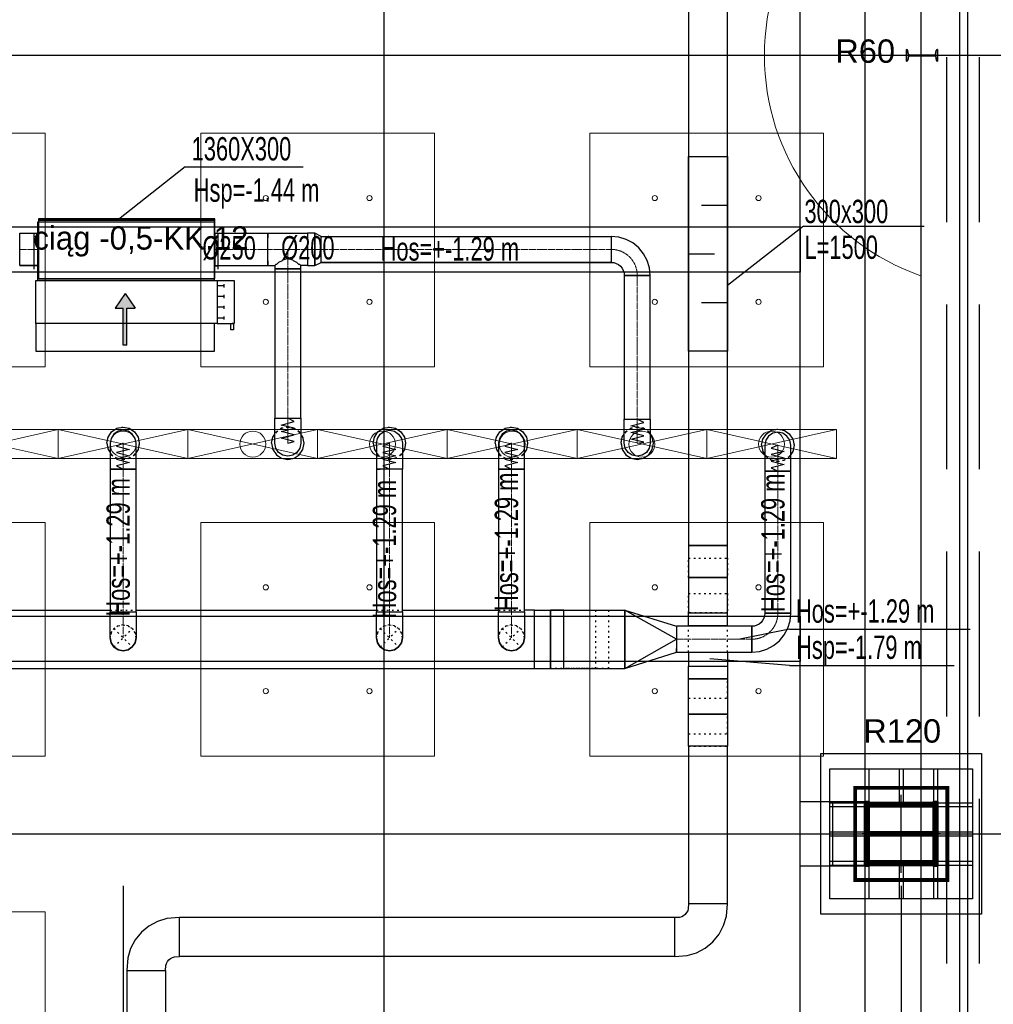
# Model space of a CAD drawing. Header units: centimetres. Extents: x -228435 to 46820, y -89367 to 152985.
# Tile 168 of 252: x 6663 to 14170, y 15686 to 23275. Entities that reach past the tile are written whole.
import ezdxf

# ---------------------------------------------------------------- set-up
doc = ezdxf.new("R2010")
doc.units = ezdxf.units.CM
doc.header["$LTSCALE"] = 50
doc.header["$PDMODE"] = 35
doc.header["$PDSIZE"] = 0.1
for name, pattern in [('CADVENT_CENTERLINE', [9.9, 7.4, -1, 0.5, -1]), ('CADVENT_HIDDEN', [0.8, 0.25, -0.55]), ('Kondygnacja  -0_5$0$HIDDEN', [9.525, 6.35, -3.175]), ('Kondygnacja  -0_5$0$HIDDEN2', [4.7625, 3.175, -1.5875]), ('Osie rzutów$0$DASHDOT2', [12.7, 6.35, -3.175, 0, -3.175])]:
    doc.linetypes.add(name, pattern=pattern)
doc.layers.get('0').update_dxf_attribs({"color": 8})
doc.layers.get('DEFPOINTS').update_dxf_attribs({"color": 8})
for name, color, linetype in [('01-103-Went PP_poziom-0_5$0$L_Nawiew', 3, 'Continuous'), ('bgde-nawiewDETAILS', 1, 'Continuous'), ('bgde-nawiewEXP', 1, 'Continuous'), ('bgde-nawiewHIDDEN', 1, 'Continuous'), ('bgde-tekst', 7, 'Continuous'), ('bgde-wywiewEXP', 5, 'Continuous'), ('bgde-wywiewHIDDEN', 5, 'Continuous'), ('bgde-wywiewSOL', 5, 'Continuous'), ('bgde_tlumik', 6, 'Continuous'), ('bgde_wymiary tłumik VAV', 7, 'Continuous'), ('Kondygnacja  -0_5$0$ARCH_INFO_ODPORNOŚĆ OGNIOWA', 8, 'Continuous'), ('Kondygnacja  -0_5$0$ARCH_KONSTR_POWYŻEJ RZUTU', 8, 'Kondygnacja  -0_5$0$HIDDEN'), ('Kondygnacja  -0_5$0$ARCH_KONSTR_POWYŻEJ RZUTU_IST', 8, 'Kondygnacja  -0_5$0$HIDDEN2'), ('Kondygnacja  -0_5$0$ARCH_KONSTRUKCJA_NIEWIDOCZNA', 8, 'Continuous'), ('Kondygnacja  -0_5$0$ARCH_NIEWIDOK_IST', 8, 'Kondygnacja  -0_5$0$HIDDEN'), ('Kondygnacja  -0_5$0$ARCH_OKŁADZINA', 8, 'Continuous'), ('Kondygnacja  -0_5$0$ARCH_STAL_IST', 8, 'Continuous'), ('Kondygnacja  -0_5$0$ARCH_SŁUPY', 8, 'Continuous'), ('Kondygnacja  -0_5$0$ARCH_WIDOK_IST', 8, 'Continuous'), ('Kondygnacja  -0_5$0$ARCH_ŚLUSARKA_OKNA_IST', 8, 'Continuous'), ('Osie rzutów$0$ARCH_INFO_OSIE_IST', 8, 'Osie rzutów$0$DASHDOT2'), ('Osie rzutów$0$ARCH_INFO_OSIE_OPISY_IST', 8, 'Continuous')]:
    doc.layers.add(name, color=color, linetype=linetype)
for name, color, linetype, lineweight in [('bgde-nawiewCEN', 7, 'Continuous', 13), ('bgde_AJ_specyfikacja', 2, 'Continuous', 30), ('bgde_nawiewnik', 11, 'Continuous', 5), ('Kondygnacja  -0_5$0$ARCH_INFO_WYMIARY', 8, 'Continuous', 9), ('Kondygnacja  -0_5$0$ARCH_WIDOK', 8, 'Continuous', 13), ('SU Lampy kwadratowe  -05$0$ARCH_SUFITY_PODWIESZANE', 8, 'Continuous', 9)]:
    doc.layers.add(name, color=color, linetype=linetype, lineweight=lineweight)
doc.styles.add('Kondygnacja  -0_5$0$Arial', font='ARIAL.TTF')
doc.styles.add('Kondygnacja  -0_5$0$Romans', font='Romans.shx', dxfattribs={"width": 0.7})
doc.dimstyles.new('Kondygnacja  -0_5$0$Wymiary 1-100', dxfattribs={"dimtxt": 12, "dimasz": 10, "dimexe": 5, "dimexo": 0, "dimgap": 4, "dimtad": 1, "dimrnd": 0.5, "dimzin": 12, "dimdsep": 46, "dimtxsty": 'Kondygnacja  -0_5$0$Romans', "dimblk": 'Kondygnacja  -0_5$0$_Oblique', "dimcen": 10, "dimdle": 10, "dimclrt": 55, "dimazin": 0, "dimtfac": 1, "dimtmove": 1, "dimatfit": 3, "dimfxl": 0, "dimtolj": 1, "dimtzin": 0, "dimarcsym": 0})
pattern_1 = [(45, (-1133.3117, -3177.9858), (-0.6735192, 0.6735192), [])]

# ---------------------------------------------------------------- blocks, each defined once
blk = doc.blocks.new('Osie rzutów')
at = {"layer": 'Osie rzutów$0$ARCH_INFO_OSIE_IST', "ltscale": 10}
for p, q in [((12860, 12510), (12860, 4623.26)), ((13460, 12510), (13460, 4623.26)), ((4436.04, 6800), (15156.54, 6800)), ((13460, 6170), (13460, 6230)), ((4436.04, 6200), (15156.54, 6200)), ((13490, 6200), (13430, 6200))]:
    blk.add_line(p, q, dxfattribs=at)
blk = doc.blocks.new('SU Lampy kwadratowe  -05$0$moduł sufitu')
at = {"layer": 'SU Lampy kwadratowe  -05$0$ARCH_SUFITY_PODWIESZANE'}
for points in [[(60, -60), (240, -60), (240, -240), (60, -240)], [(360, -60), (540, -60), (540, -240), (360, -240)], [(60, -360), (240, -360), (240, -540), (60, -540)], [(360, -360), (540, -360), (540, -540), (360, -540)]]:
    blk.add_lwpolyline(points, close=True, dxfattribs=at)
for centre in [(110, -110), (190, -110), (410, -110), (490, -110), (110, -190), (190, -190), (410, -190), (490, -190), (110, -410), (190, -410), (410, -410), (490, -410), (110, -490), (190, -490), (410, -490), (490, -490)]:
    blk.add_circle(centre, 2, dxfattribs=at)
blk = doc.blocks.new('SU Lampy kwadratowe  -05')
at = {"layer": 'SU Lampy kwadratowe  -05$0$ARCH_SUFITY_PODWIESZANE'}
for points in [[(12920, 6740), (13100, 6740), (13100, 6560), (12920, 6560)], [(13220, 6740), (13400, 6740), (13400, 6560), (13220, 6560)], [(12920, 6440), (13100, 6440), (13100, 6260), (12920, 6260)], [(13220, 6440), (13400, 6440), (13400, 6260), (13220, 6260)], [(12620, 6140), (12800, 6140), (12800, 5960), (12620, 5960)]]:
    blk.add_lwpolyline(points, close=True, dxfattribs=at)
for centre in [(12970, 6690), (13050, 6690), (13270, 6690), (13350, 6690), (12970, 6610), (13050, 6610), (13270, 6610), (13350, 6610), (12970, 6390), (13050, 6390), (13270, 6390), (13350, 6390), (12970, 6310), (13050, 6310), (13270, 6310), (13350, 6310)]:
    blk.add_circle(centre, 2, dxfattribs=at)
blk.add_blockref('SU Lampy kwadratowe  -05$0$moduł sufitu', (12260, 6800), dxfattribs=at)
blk = doc.blocks.new('Kondygnacja  -0_5$0$słup_kwadrat')
at = {"layer": 'Kondygnacja  -0_5$0$ARCH_SŁUPY', "lineweight": 40}
h = blk.add_hatch(dxfattribs=at)
h.set_pattern_fill('ANSI31', color=256, scale=0.3, style=0)
h.set_pattern_definition(pattern_1)
h.paths.add_polyline_path([(36, 34), (39, 34), (39, 84), (36, 84)])
h = blk.add_hatch(dxfattribs=at)
h.set_pattern_fill('ANSI31', color=256, scale=0.3, style=0)
h.set_pattern_definition(pattern_1)
h.paths.add_polyline_path([(89, 34), (92, 34), (92, 84), (89, 84)])
h = blk.add_hatch(dxfattribs=at)
h.set_pattern_fill('ANSI31', color=256, scale=0.3, style=0)
h.set_pattern_definition(pattern_1)
h.paths.add_polyline_path([(89, 80), (89, 83), (39, 83), (39, 80)])
h = blk.add_hatch(dxfattribs=at)
h.set_pattern_fill('ANSI31', color=256, scale=0.3, style=0)
h.set_pattern_definition(pattern_1)
h.paths.add_polyline_path([(89, 57.5), (89, 60.5), (39, 60.5), (39, 57.5)])
h = blk.add_hatch(dxfattribs=at)
h.set_pattern_fill('ANSI31', color=256, scale=0.3, style=0)
h.set_pattern_definition(pattern_1)
h.paths.add_polyline_path([(89, 35), (89, 38), (39, 38), (39, 35)])
at = {"layer": 'Kondygnacja  -0_5$0$ARCH_KONSTRUKCJA_NIEWIDOCZNA'}
blk.add_lwpolyline([(119, 109), (119, 9), (9, 9), (9, 109)], close=True, dxfattribs=at)
for points in [[(36, 109), (36, 84)], [(39, 109), (39, 84)], [(62.5, 109), (62.5, 83)], [(65.5, 109), (65.5, 83)], [(89, 109), (89, 84)], [(92, 109), (92, 84)], [(9, 83), (36, 83)], [(9, 80), (36, 80)], [(92, 83), (119, 83)], [(92, 80), (119, 80)], [(9, 60.5), (36, 60.5)], [(9, 57.5), (36, 57.5)], [(92, 60.5), (119, 60.5)], [(92, 57.5), (119, 57.5)], [(9, 38), (36, 38)], [(92, 38), (119, 38)], [(9, 35), (36, 35)], [(36, 34), (36, 9)], [(39, 34), (39, 9)], [(62.5, 35), (62.5, 9)], [(65.49, 35), (65.49, 9)], [(89, 34), (89, 9)], [(92, 35), (119, 35)], [(92, 34), (92, 9)]]:
    blk.add_lwpolyline(points, dxfattribs=at)
at = {"layer": 'Kondygnacja  -0_5$0$ARCH_OKŁADZINA'}
blk.add_lwpolyline([(2, 121), (126, 121), (126, -3), (2, -3)], close=True, dxfattribs=at)
at = {"layer": 'Kondygnacja  -0_5$0$ARCH_SŁUPY', "lineweight": 40}
for p, q in [((39, 60.5), (89, 60.5)), ((89, 57.5), (39, 57.5))]:
    blk.add_line(p, q, dxfattribs=at)
at = {"layer": 'Kondygnacja  -0_5$0$ARCH_SŁUPY', "lineweight": 50, "const_width": 3}
blk.add_lwpolyline([(28.5, 94.5), (99.5, 94.5), (99.5, 23.5), (28.5, 23.5)], close=True, dxfattribs=at)
at = {"layer": 'Kondygnacja  -0_5$0$ARCH_SŁUPY', "lineweight": 40}
for points in [[(36, 84), (39, 84), (39, 34), (36, 34)], [(89, 84), (92, 84), (92, 34), (89, 34)]]:
    blk.add_lwpolyline(points, close=True, dxfattribs=at)
for points in [[(89, 83), (39, 83)], [(39, 80), (89, 80)], [(89, 38), (39, 38)], [(39, 35), (89, 35)]]:
    blk.add_lwpolyline(points, dxfattribs=at)
blk = doc.blocks.new('Kondygnacja  -0_5$0$konstrukcja istniejąca -0.5')
at = {"layer": 'Kondygnacja  -0_5$0$ARCH_KONSTR_POWYŻEJ RZUTU_IST', "ltscale": 10}
for p, q in [((13382, 6225), (13432, 6225)), ((13382, 6175), (13382, 6225)), ((13432, 6175), (13382, 6175))]:
    blk.add_line(p, q, dxfattribs=at)
for points in [[(13432, 9825), (13432, 4975), (13382, 4975)], [(13382, 6225), (13382, 7375)], [(12338, 6667.89), (13382, 6667.89), (13382, 6632.89), (12338, 6632.89)], [(12338, 6367.89), (13382, 6367.89), (13382, 6332.89), (12338, 6332.89)], [(13407, 6225), (13407, 6175)], [(13382, 5025), (13382, 6175)]]:
    blk.add_lwpolyline(points, dxfattribs=at)
blk = doc.blocks.new('Kondygnacja  -0_5$0$_Oblique')
at = {"color": 0, "linetype": 'ByBlock', "lineweight": -2}
blk.add_line((-0.5, -0.5), (0.5, 0.5), dxfattribs=at)
blk = doc.blocks.new('*D197')
at = {"layer": 'DEFPOINTS', "color": 0}
for p in [(9196, 79785), (9474.1, 79785), (9196, 12690)]:
    blk.add_point(p, dxfattribs=at)
at = {"layer": 'Kondygnacja  -0_5$0$ARCH_INFO_WYMIARY', "color": 0, "lineweight": -2}
for p, q in [((9466.1, 79785), (9479.1, 79785)), ((9474.1, 12680), (9474.1, 79795)), ((9466.1, 12690), (9479.1, 12690))]:
    blk.add_line(p, q, dxfattribs=at)
at = {"layer": 'Kondygnacja  -0_5$0$ARCH_INFO_WYMIARY', "color": 0, "lineweight": -2, "xscale": 10, "yscale": 10, "zscale": 10}
for p, rotation in [((9474.1, 79785), 90), ((9474.1, 12690), 270)]:
    blk.add_blockref('Kondygnacja  -0_5$0$_Oblique', p, dxfattribs=dict(at, rotation=rotation))
at = {"layer": 'Kondygnacja  -0_5$0$ARCH_INFO_WYMIARY', "color": 55, "insert": (9464.1, 46237.5), "char_height": 12, "attachment_point": 5, "rotation": 90, "style": 'Kondygnacja  -0_5$0$Romans'}
blk.add_mtext('\\A1;67095', dxfattribs=at)
blk = doc.blocks.new('*D212')
at = {"layer": 'DEFPOINTS', "color": 0}
for p in [(-30586.3, 81900), (-30681.1, 12489.5), (9064, 12489.5)]:
    blk.add_point(p, dxfattribs=at)
at = {"layer": 'Kondygnacja  -0_5$0$ARCH_INFO_WYMIARY', "color": 0, "lineweight": -2}
for p, q in [((-30673.1, 81900), (-30686.1, 81900)), ((-30681.1, 81910), (-30681.1, 12479.5)), ((-30673.1, 12489.5), (-30686.1, 12489.5))]:
    blk.add_line(p, q, dxfattribs=at)
at = {"layer": 'Kondygnacja  -0_5$0$ARCH_INFO_WYMIARY', "color": 0, "lineweight": -2, "xscale": 10, "yscale": 10, "zscale": 10}
for p, rotation in [((-30681.1, 81900), 90), ((-30681.1, 12489.5), 270)]:
    blk.add_blockref('Kondygnacja  -0_5$0$_Oblique', p, dxfattribs=dict(at, rotation=rotation))
at = {"layer": 'Kondygnacja  -0_5$0$ARCH_INFO_WYMIARY', "color": 55, "insert": (-30691.1, 47194.8), "char_height": 12, "attachment_point": 5, "rotation": 90, "style": 'Kondygnacja  -0_5$0$Romans'}
blk.add_mtext('\\A1;69410.5', dxfattribs=at)
blk = doc.blocks.new('*a386')
at = {"layer": 'bgde-tekst'}
blk.add_line((0, 0), (911, 0), dxfattribs=at)
blk = doc.blocks.new('*a464')
at = {"layer": 'bgde-tekst'}
blk.add_line((0, 0), (1394, 0), dxfattribs=at)
blk = doc.blocks.new('*a485')
at = {"layer": 'bgde-tekst'}
blk.add_line((0, 0), (1268, 0), dxfattribs=at)
blk = doc.blocks.new('A$C066D7839')
at = {"layer": 'bgde_nawiewnik'}
for p, q in [((-50, -11.15), (-50, 11.15)), ((-50, 11.15), (50, 11.15)), ((-50, -11.15), (50, 11.15)), ((50, -11.15), (-50, 11.15)), ((50, 11.15), (50, -11.15)), ((50, -11.15), (-50, -11.15))]:
    blk.add_line(p, q, dxfattribs=at)
blk.add_circle((0, 0), 10, dxfattribs=at)
blk = doc.blocks.new('A$C5B3E7367')
at = {"layer": '01-103-Went PP_poziom-0_5$0$L_Nawiew'}
h = blk.add_hatch(color=256, dxfattribs=at)
h.paths.add_polyline_path([(215, 704), (215, 674), (331.7, 674), (331.7, 612.1), (445.9, 689), (331.7, 765.9), (331.7, 704)])
h.paths.add_polyline_path([(48.3, 704), (48.3, 674), (215, 674), (215, 704)])
for p, q in [((215, 1525), (165, 1525)), ((165, 1525), (165, 1505)), ((215, 1400), (215, 1530)), ((545, 1530), (215, 1530)), ((215, 1530), (215, 1515)), ((545, 1400), (545, 1530)), ((165, 1505), (215, 1505)), ((243.8, 1452), (268.8, 1452)), ((256.2, 1452), (256.2, 1400)), ((326.2, 1452), (351.2, 1452)), ((338.8, 1452), (338.8, 1400)), ((408.8, 1452), (433.8, 1452)), ((421.2, 1452), (421.2, 1400)), ((491.2, 1452), (516.2, 1452)), ((503.8, 1452), (503.8, 1400)), ((0, 1378), (215, 1378)), ((0, 0), (0, 1378)), ((545, 1400), (215, 1400)), ((215, 1400), (215, 1378)), ((215, 1378), (215, 0)), ((545, 0), (545, 1400)), ((445.9, 689), (331.7, 765.9)), ((331.7, 704), (331.7, 765.9)), ((48.3, 704), (331.7, 704)), ((48.3, 704), (48.3, 674)), ((445.9, 689), (331.7, 612.1)), ((48.3, 674), (331.7, 674)), ((331.7, 612.1), (331.7, 674)), ((215, 0), (0, 0)), ((215, 0), (545, 0))]:
    blk.add_line(p, q, dxfattribs=at)
blk = doc.blocks.new('A$C53CA46B8')
at = {"layer": 'bgde-wywiewSOL'}
for p, q in [((200.4, 481.1), (-249.6, 481.1)), ((-249.6, 481.1), (-249.6, -878.9)), ((112.9, 511.1), (-162.1, 511.1)), ((-137.1, 481.1), (-137.1, 511.1)), ((87.9, 481.1), (87.9, 511.1)), ((200.4, 481.1), (200.4, -878.9)), ((200.4, -878.9), (-249.6, -878.9)), ((112.9, -908.9), (-162.1, -908.9)), ((-137.1, -878.9), (-137.1, -908.9)), ((87.9, -878.9), (87.9, -908.9))]:
    blk.add_line(p, q, dxfattribs=at)
at = {"layer": '01-103-Went PP_poziom-0_5$0$L_Nawiew'}
blk.add_blockref('A$C5B3E7367', (-794.6, -893.9), dxfattribs=at)
blk = doc.blocks.new('t45')
at = {"layer": 'bgde_tlumik'}
for p, q in [((11919.9, 28451.3), (12117.4, 28451.3)), ((11819.9, 28076.3), (12019.9, 28076.3)), ((11919.9, 27701.3), (12117.4, 27701.3))]:
    blk.add_line(p, q, dxfattribs=at)
blk.add_lwpolyline([(11819.9, 28826.3), (12119.9, 28826.3), (12119.9, 27326.3), (11819.9, 27326.3)], close=True, dxfattribs=at)

msp = doc.modelspace()

# ---------------------------------------------------------------- linework, layer by layer
at = {"layer": 'bgde-nawiewCEN', "linetype": 'CADVENT_CENTERLINE', "ltscale": 0.06}
for p, q in [((6662.732, 21504.314), (6802.732, 21504.314)), ((6806.732, 21504.314), (6802.732, 21504.314)), ((8166.732, 21504.314), (8170.732, 21504.314)), ((8577.113, 21504.314), (8170.732, 21504.314)), ((8730.113, 21504.314), (8577.113, 21504.314)), ((8730.113, 21354.314), (8730.113, 21504.314)), ((8883.113, 21504.314), (8730.113, 21504.314)), ((8883.113, 21504.314), (8986.113, 21504.314)), ((8986.113, 21504.314), (11224.342, 21504.314)), ((8730.113, 21354.314), (8730.113, 20202.58)), ((11424.342, 21304.314), (11424.342, 20196.599)), ((8730.113, 20202.58), (8730.113, 20184.579)), ((11424.342, 20196.599), (11424.342, 20179.157)), ((8730.113, 20184.579), (8730.113, 20135.37)), ((8730.113, 20135.37), (8730.113, 20108.611)), ((11424.342, 20179.157), (11424.342, 20131.476)), ((11424.342, 20131.476), (11424.342, 20105.548)), ((8730.113, 20108.611), (8730.113, 20085.96)), ((8730.113, 20085.96), (8730.113, 20067.075)), ((8730.113, 20067.075), (8730.113, 20051.613)), ((8730.113, 20051.613), (8730.113, 20039.232)), ((8730.113, 20039.232), (8730.113, 20029.59)), ((11424.342, 20105.548), (11424.342, 20083.601)), ((11424.342, 20083.601), (11424.342, 20065.303)), ((11424.342, 20065.303), (11424.342, 20050.321)), ((11424.342, 20050.321), (11424.342, 20038.325)), ((11424.342, 20038.325), (11424.342, 20028.982)), ((7460.253, 20009.546), (7460.253, 20010.02)), ((7460.253, 20008.421), (7460.253, 20009.546)), ((7460.253, 20006.231), (7460.253, 20008.421)), ((7460.253, 20002.619), (7460.253, 20006.231)), ((7460.253, 19997.231), (7460.253, 20002.619)), ((7460.253, 19989.712), (7460.253, 19997.231)), ((7460.253, 19979.705), (7460.253, 19989.712)), ((7460.253, 19966.857), (7460.253, 19979.705)), ((7460.253, 19950.812), (7460.253, 19966.857)), ((8730.113, 20029.59), (8730.113, 20022.344)), ((8730.113, 20022.344), (8730.113, 20017.152)), ((8730.113, 20017.152), (8730.113, 20013.671)), ((8730.113, 20013.671), (8730.113, 20011.56)), ((8730.113, 20011.56), (8730.113, 20010.476)), ((8730.113, 20010.476), (8730.113, 20010.02)), ((9513.623, 20009.546), (9513.623, 20010.02)), ((9513.623, 20008.421), (9513.623, 20009.546)), ((9513.623, 20006.231), (9513.623, 20008.421)), ((9513.623, 20002.619), (9513.623, 20006.231)), ((9513.623, 19997.231), (9513.623, 20002.619)), ((9513.623, 19989.712), (9513.623, 19997.231)), ((9513.623, 19979.705), (9513.623, 19989.712)), ((9513.623, 19966.857), (9513.623, 19979.705)), ((9513.623, 19950.812), (9513.623, 19966.857)), ((10454.035, 20009.546), (10454.035, 20010.02)), ((10454.035, 20008.421), (10454.035, 20009.546)), ((10454.035, 20006.231), (10454.035, 20008.421)), ((10454.035, 20002.619), (10454.035, 20006.231)), ((10454.035, 19997.231), (10454.035, 20002.619)), ((10454.035, 19989.712), (10454.035, 19997.231)), ((10454.035, 19979.705), (10454.035, 19989.712)), ((10454.035, 19966.857), (10454.035, 19979.705)), ((10454.035, 19950.812), (10454.035, 19966.857)), ((11424.342, 20028.982), (11424.342, 20021.961)), ((11424.342, 20021.961), (11424.342, 20016.93)), ((11424.342, 20016.93), (11424.342, 20013.558)), ((11424.342, 20013.558), (11424.342, 20011.513)), ((11424.342, 20011.513), (11424.342, 20010.462)), ((11424.342, 20010.462), (11424.342, 20010.02)), ((12508.303, 19994.251), (12508.303, 19994.725)), ((12508.303, 19993.125), (12508.303, 19994.251)), ((12508.303, 19990.932), (12508.303, 19993.125)), ((12508.303, 19987.317), (12508.303, 19990.932)), ((12508.303, 19981.925), (12508.303, 19987.317)), ((12508.303, 19974.399), (12508.303, 19981.925)), ((12508.303, 19964.384), (12508.303, 19974.399)), ((12508.303, 19951.525), (12508.303, 19964.384)), ((7460.253, 19931.214), (7460.253, 19950.812)), ((7460.253, 19907.708), (7460.253, 19931.214)), ((7460.253, 19879.94), (7460.253, 19907.708)), ((9513.623, 19931.214), (9513.623, 19950.812)), ((9513.623, 19907.708), (9513.623, 19931.214)), ((9513.623, 19879.94), (9513.623, 19907.708)), ((10454.035, 19931.214), (10454.035, 19950.812)), ((10454.035, 19907.708), (10454.035, 19931.214)), ((10454.035, 19879.94), (10454.035, 19907.708)), ((12508.303, 19935.465), (12508.303, 19951.525)), ((12508.303, 19915.851), (12508.303, 19935.465)), ((12508.303, 19892.325), (12508.303, 19915.851)), ((12508.303, 19864.532), (12508.303, 19892.325)), ((7460.253, 19828.873), (7460.253, 19879.94)), ((7460.253, 19810.192), (7460.253, 19828.873)), ((7460.253, 18711.102), (7460.253, 19810.192)), ((9513.623, 19828.873), (9513.623, 19879.94)), ((9513.623, 19810.192), (9513.623, 19828.873)), ((9513.623, 18711.102), (9513.623, 19810.192)), ((10454.035, 19828.873), (10454.035, 19879.94)), ((10454.035, 19810.192), (10454.035, 19828.873)), ((10454.035, 18711.102), (10454.035, 19810.192)), ((12508.303, 19813.421), (12508.303, 19864.532)), ((12508.303, 19794.725), (12508.303, 19813.421)), ((12508.303, 18700), (12508.303, 19794.725)), ((7460.253, 18711.102), (7460.253, 18511.102)), ((9513.623, 18711.102), (9513.623, 18511.102)), ((10454.035, 18711.102), (10454.035, 18511.102)), ((11728.064, 18500), (12308.303, 18500))]:
    msp.add_line(p, q, dxfattribs=at)
at = {"layer": 'bgde-nawiewCEN', "linetype": 'CADVENT_CENTERLINE', "ltscale": 0.06, "extrusion": (0, 0, -1)}
for centre, start, end in [((-11224.342, 21304.314), 90, 180), ((-12308.303, 18700), 180, 270)]:
    msp.add_arc(centre, 200, start, end, dxfattribs=at)
at = {"layer": 'bgde-nawiewDETAILS', "linetype": 'CADVENT_HIDDEN'}
for p, q in [((7389.542, 18440.392), (7530.964, 18581.813)), ((7389.542, 18581.813), (7530.964, 18440.392)), ((9442.912, 18440.392), (9584.334, 18581.813)), ((9442.912, 18581.813), (9584.334, 18440.392)), ((10383.324, 18440.392), (10524.745, 18581.813)), ((10383.324, 18581.813), (10524.745, 18440.392))]:
    msp.add_line(p, q, dxfattribs=at)
at = {"layer": 'bgde-nawiewEXP', "linetype": 'Continuous'}
for points in [[(6806.732, 21729.314), (8166.732, 21729.314), (8166.732, 21739.314), (6806.732, 21739.314)], [(6806.732, 21279.314), (8166.732, 21279.314), (8166.732, 21729.314), (6806.732, 21729.314)], [(8883.113, 21379.314), (8937.956, 21379.314), (8937.956, 21629.314), (8883.113, 21629.314), (8883.113, 21388.829)], [(8937.956, 21379.314), (8986.113, 21404.314), (8986.113, 21604.314), (8937.956, 21629.314), (8937.956, 21388.829)], [(8986.113, 21404.314), (8986.113, 21604.314), (11224.342, 21604.314), (11224.342, 21404.314), (11243.851, 21402.392), (11262.61, 21396.702), (11279.899, 21387.461), (11295.053, 21375.025), (11307.489, 21359.871), (11316.73, 21342.582), (11322.421, 21323.823), (11324.342, 21304.314), (11524.342, 21304.314), (11518.578, 21362.841), (11501.506, 21419.119), (11473.783, 21470.985), (11436.474, 21516.446), (11391.013, 21553.755), (11339.147, 21581.478), (11282.869, 21598.55), (11224.342, 21604.314), (11224.342, 21404.314), (11224.342, 21404.314)], [(8630.113, 20202.58), (8830.113, 20202.58), (8830.113, 21354.314), (8630.113, 21354.314)], [(11324.342, 20196.599), (11524.342, 20196.599), (11524.342, 21304.314), (11324.342, 21304.314)], [(8630.113, 20010.02), (8630.113, 20202.58), (8830.113, 20202.58), (8830.113, 20010.02), (8822.501, 19971.752), (8800.823, 19939.309), (8768.381, 19917.632), (8730.113, 19910.02), (8691.844, 19917.632), (8659.402, 19939.309), (8637.725, 19971.752)], [(11324.342, 20010.02), (11324.342, 20196.599), (11524.342, 20196.599), (11524.342, 20010.02), (11516.73, 19971.752), (11495.053, 19939.309), (11462.61, 19917.632), (11424.342, 19910.02), (11386.074, 19917.632), (11353.631, 19939.309), (11331.954, 19971.752)], [(7360.253, 19810.192), (7560.253, 19810.192), (7560.253, 20010.02), (7552.641, 20048.288), (7530.964, 20080.731), (7498.521, 20102.408), (7460.253, 20110.02), (7421.985, 20102.408), (7389.542, 20080.731), (7367.865, 20048.288), (7360.253, 20010.02), (7360.253, 19828.873)], [(10354.035, 19810.192), (10554.035, 19810.192), (10554.035, 20010.02), (10546.422, 20048.288), (10524.745, 20080.731), (10492.303, 20102.408), (10454.035, 20110.02), (10415.766, 20102.408), (10383.324, 20080.731), (10361.647, 20048.288), (10354.035, 20010.02), (10354.035, 19828.873)], [(12408.303, 19951.525), (12408.303, 19794.725), (12608.303, 19794.725), (12608.303, 19994.725), (12600.691, 20032.993), (12579.014, 20065.435), (12546.571, 20087.113), (12508.303, 20094.725), (12470.035, 20087.113), (12437.592, 20065.435), (12415.915, 20032.993), (12408.303, 19994.725), (12408.303, 19964.384)], [(7360.253, 18711.102), (7560.253, 18711.102), (7560.253, 19810.192), (7360.253, 19810.192)], [(9413.623, 18711.102), (9613.623, 18711.102), (9613.623, 19810.192), (9413.623, 19810.192)], [(10354.035, 18711.102), (10554.035, 18711.102), (10554.035, 19810.192), (10354.035, 19810.192)], [(12408.303, 18700), (12608.303, 18700), (12608.303, 19794.725), (12408.303, 19794.725)], [(7360.253, 18511.102), (7360.253, 18711.102), (7560.253, 18711.102), (7560.253, 18511.102), (7552.641, 18472.834), (7530.964, 18440.392), (7498.521, 18418.714), (7460.253, 18411.102), (7421.985, 18418.714), (7389.542, 18440.392), (7367.865, 18472.834)], [(9413.623, 18511.102), (9413.623, 18711.102), (9613.623, 18711.102), (9613.623, 18511.102), (9606.011, 18472.834), (9584.334, 18440.392), (9551.891, 18418.714), (9513.623, 18411.102), (9475.354, 18418.714), (9442.912, 18440.392), (9421.235, 18472.834)], [(12308.303, 18400), (12366.83, 18405.764), (12423.108, 18422.836), (12474.974, 18450.559), (12520.435, 18487.868), (12557.744, 18533.329), (12585.467, 18585.195), (12602.539, 18641.473), (12608.303, 18700), (12408.303, 18700), (12406.381, 18680.491), (12400.691, 18661.732), (12391.45, 18644.443), (12379.014, 18629.289), (12363.86, 18616.853), (12346.571, 18607.612), (12327.812, 18601.921), (12308.303, 18600), (12308.303, 18407.612)], [(11728.064, 18400), (12308.303, 18400), (12308.303, 18600), (11728.064, 18600), (11728.064, 18407.612)], [(7360.253, 18511.102), (7367.865, 18472.834), (7389.542, 18440.392), (7421.985, 18418.714), (7460.253, 18411.102), (7498.521, 18418.714), (7530.964, 18440.392), (7552.641, 18472.834), (7560.253, 18511.102), (7552.641, 18472.834), (7530.964, 18440.392), (7498.521, 18418.714), (7460.253, 18411.102), (7421.985, 18418.714), (7389.542, 18440.392), (7367.865, 18472.834)], [(9413.623, 18511.102), (9421.235, 18472.834), (9442.912, 18440.392), (9475.354, 18418.714), (9513.623, 18411.102), (9551.891, 18418.714), (9584.334, 18440.392), (9606.011, 18472.834), (9613.623, 18511.102), (9606.011, 18472.834), (9584.334, 18440.392), (9551.891, 18418.714), (9513.623, 18411.102), (9475.354, 18418.714), (9442.912, 18440.392), (9421.235, 18472.834)], [(10354.035, 18511.102), (10361.647, 18472.834), (10383.324, 18440.392), (10415.766, 18418.714), (10454.035, 18411.102), (10492.303, 18418.714), (10524.745, 18440.392), (10546.422, 18472.834), (10554.035, 18511.102), (10546.422, 18472.834), (10524.745, 18440.392), (10492.303, 18418.714), (10454.035, 18411.102), (10415.766, 18418.714), (10383.324, 18440.392), (10361.647, 18472.834)]]:
    msp.add_lwpolyline(points, close=True, dxfattribs=at)
for points in [[(6662.732, 21379.314), (6662.732, 21629.314), (6802.732, 21629.314), (6802.732, 21388.829)], [(6802.732, 21379.314), (6802.732, 21629.314), (6806.732, 21629.314)], [(8166.732, 21379.314), (8170.732, 21379.314), (8170.732, 21629.314), (8166.732, 21629.314)], [(8170.732, 21379.314), (8170.732, 21629.314), (8577.113, 21629.314), (8577.113, 21619.799)], [(8577.113, 21379.314), (8577.113, 21629.314), (8883.113, 21629.314), (8883.113, 21379.314), (8830.113, 21379.314)], [(8577.113, 21619.799), (8577.113, 21629.314)], [(8577.113, 21415.926), (8577.113, 21619.799)], [(8577.113, 21619.799), (8577.113, 21592.702)], [(6802.732, 21379.314), (6802.732, 21415.926)], [(8577.113, 21379.314), (8630.113, 21379.314), (8630.113, 21354.314), (8830.113, 21354.314), (8830.113, 21379.314), (8822.501, 21386.926), (8816.108, 21388.829), (8800.823, 21404.114), (8774.367, 21415.926), (8768.381, 21421.911), (8730.113, 21433.304), (8691.844, 21421.911), (8685.859, 21415.926), (8659.402, 21404.114), (8644.117, 21388.829), (8637.725, 21386.926), (8630.113, 21379.314)], [(8577.113, 21415.926), (8577.113, 21388.829)], [(8577.113, 21388.829), (8577.113, 21415.926)], [(8986.113, 21404.314), (11224.342, 21404.314)], [(11224.342, 21404.314), (11224.342, 21411.926)], [(6662.732, 21379.314), (6802.732, 21379.314)], [(6802.732, 21379.314), (6662.732, 21379.314)], [(6802.732, 21379.314), (6806.732, 21379.314)], [(8170.732, 21379.314), (8577.113, 21379.314), (8577.113, 21388.829)], [(8577.113, 21388.829), (8577.113, 21379.314)], [(7335.253, 20010.02), (7344.768, 20057.855), (7371.865, 20098.408), (7412.418, 20125.505), (7460.253, 20135.02), (7508.088, 20125.505), (7548.641, 20098.408), (7575.738, 20057.855), (7585.253, 20010.02), (7575.738, 19962.184), (7560.253, 19939.01)], [(9388.623, 20010.02), (9398.138, 20057.855), (9425.234, 20098.408), (9465.787, 20125.505), (9513.623, 20135.02), (9561.458, 20125.505), (9602.011, 20098.408), (9629.108, 20057.855), (9638.623, 20010.02), (9629.108, 19962.184), (9613.623, 19939.01)], [(9413.623, 19997.231), (9413.623, 20010.02), (9421.235, 20048.288), (9442.912, 20080.731), (9475.354, 20102.408), (9513.623, 20110.02), (9551.891, 20102.408), (9584.334, 20080.731), (9606.011, 20048.288), (9613.623, 20010.02), (9613.623, 19810.192), (9442.912, 19810.192)], [(10329.035, 20010.02), (10338.55, 20057.855), (10365.646, 20098.408), (10406.199, 20125.505), (10454.035, 20135.02), (10501.87, 20125.505), (10542.423, 20098.408), (10569.519, 20057.855), (10579.035, 20010.02), (10569.519, 19962.184), (10554.035, 19939.01)], [(12383.303, 19994.725), (12392.818, 20042.56), (12419.915, 20083.113), (12460.468, 20110.21), (12508.303, 20119.725), (12556.138, 20110.21), (12596.691, 20083.113), (12623.788, 20042.56), (12633.303, 19994.725), (12623.788, 19946.889), (12608.303, 19923.714)], [(8605.113, 20010.02), (8614.628, 19962.184), (8641.724, 19921.632), (8682.277, 19894.535), (8730.113, 19885.02), (8777.948, 19894.535), (8818.501, 19921.632), (8845.598, 19962.184), (8855.113, 20010.02), (8845.598, 20057.855), (8830.113, 20081.03)], [(8605.113, 20010.02), (8614.628, 20057.855), (8630.113, 20081.03)], [(11299.342, 20010.02), (11308.857, 19962.184), (11335.954, 19921.632), (11376.507, 19894.535), (11424.342, 19885.02), (11472.177, 19894.535), (11512.73, 19921.632), (11539.827, 19962.184), (11549.342, 20010.02), (11539.827, 20057.855), (11524.342, 20081.03)], [(11299.342, 20010.02), (11308.857, 20057.855), (11324.342, 20081.03)], [(7335.253, 20010.02), (7344.768, 19962.184), (7360.253, 19939.01)], [(9388.623, 20010.02), (9398.138, 19962.184), (9413.623, 19939.01)], [(9413.623, 19997.231), (9413.623, 19810.192), (9442.912, 19810.192)], [(10329.035, 20010.02), (10338.55, 19962.184), (10354.035, 19939.01)], [(12383.303, 19994.725), (12392.818, 19946.889), (12408.303, 19923.714)], [(160.471, 18274.463), (10631.431, 18274.463), (10631.431, 18724.463), (10554.035, 18724.463)], [(5518.417, 18724.463), (7360.253, 18724.463)], [(7560.253, 18724.463), (9413.623, 18724.463)], [(9613.623, 18724.463), (10354.035, 18724.463)], [(10354.035, 18511.102), (10354.035, 18711.102), (10554.035, 18711.102), (10554.035, 18511.102), (10546.422, 18472.834), (10524.745, 18440.392), (10492.303, 18418.714), (10454.035, 18411.102), (10415.766, 18418.714)], [(10631.431, 18724.463), (10755.534, 18724.463), (10755.534, 18274.463), (11328.066, 18274.463), (11328.066, 18274.463)], [(10631.431, 18274.463), (10755.534, 18274.463), (10755.534, 18724.463), (10857.551, 18724.463)], [(10857.551, 18274.463), (10857.551, 18724.463), (10755.534, 18724.463)], [(10857.551, 18274.463), (10857.551, 18724.463), (11328.064, 18724.463), (11728.064, 18600), (11728.064, 18500), (11328.064, 18724.463), (11328.064, 18274.463), (11728.064, 18400), (11728.064, 18407.612)], [(11328.062, 18274.463), (11328.062, 18724.463)], [(11328.064, 18724.463), (11328.066, 18724.463), (11328.066, 18724.462)], [(10354.035, 18511.102), (10361.647, 18472.834)], [(10361.647, 18472.834), (10354.035, 18511.102)], [(10361.647, 18472.834), (10383.324, 18440.392), (10415.766, 18418.714), (10454.035, 18411.102)], [(11328.064, 18274.463), (11728.064, 18500), (11728.064, 18407.612)], [(11728.064, 18407.612), (11728.064, 18429.289)], [(11728.064, 18407.612), (11728.064, 18400)]]:
    msp.add_lwpolyline(points, dxfattribs=at)
at = {"layer": 'bgde-nawiewEXP'}
for points in [[(8730.113, 20010.02), (8780.113, 20024.441), (8680.113, 20049.591), (8780.113, 20074.598), (8680.113, 20100.058), (8780.113, 20125.388), (8680.113, 20150.941), (8780.113, 20176.942), (8730.113, 20202.58)], [(11424.342, 20010.02), (11474.342, 20017.88), (11374.342, 20043.033), (11474.342, 20068.264), (11374.342, 20093.906), (11474.342, 20119.134), (11374.342, 20144.978), (11474.342, 20170.136), (11424.342, 20196.599)], [(7460.253, 20010.02), (7410.253, 19988.741), (7510.253, 19963.401), (7410.253, 19938.202), (7510.253, 19912.939), (7410.253, 19887.426), (7510.253, 19862.089), (7410.253, 19836.652), (7460.253, 19810.192)], [(9513.623, 20010.02), (9463.623, 19988.741), (9563.623, 19963.401), (9463.623, 19938.202), (9563.623, 19912.939), (9463.623, 19887.426), (9563.623, 19862.089), (9463.623, 19836.652), (9513.623, 19810.192)], [(10454.035, 20010.02), (10404.035, 19988.741), (10504.035, 19963.401), (10404.035, 19938.202), (10504.035, 19912.939), (10404.035, 19887.426), (10504.035, 19862.089), (10404.035, 19836.652), (10454.035, 19810.192)], [(12508.303, 19994.725), (12458.303, 19973.427), (12558.303, 19948.065), (12458.303, 19922.845), (12558.303, 19897.56), (12458.303, 19872.025), (12558.303, 19846.666), (12458.303, 19821.207), (12508.303, 19794.725)]]:
    msp.add_lwpolyline(points, dxfattribs=at)
at = {"layer": 'bgde-nawiewHIDDEN', "linetype": 'CADVENT_HIDDEN'}
for points in [[(6806.732, 21379.314), (6806.732, 21629.314)], [(8166.732, 21379.314), (8166.732, 21629.314)], [(7335.253, 20010.02), (7344.768, 20057.855), (7371.865, 20098.408), (7412.418, 20125.505), (7460.253, 20135.02), (7508.088, 20125.505), (7548.641, 20098.408), (7575.738, 20057.855), (7585.253, 20010.02), (7575.738, 19962.184), (7548.641, 19921.632), (7508.088, 19894.535), (7460.253, 19885.02), (7412.418, 19894.535), (7371.865, 19921.632), (7412.418, 19894.535), (7460.253, 19885.02), (7508.088, 19894.535), (7548.641, 19921.632), (7560.253, 19939.01)], [(8605.113, 20010.02), (8614.628, 19962.184), (8641.724, 19921.632), (8682.277, 19894.535), (8730.113, 19885.02), (8777.948, 19894.535), (8818.501, 19921.632), (8845.598, 19962.184), (8855.113, 20010.02), (8845.598, 20057.855), (8818.501, 20098.408), (8777.948, 20125.505), (8730.113, 20135.02), (8682.277, 20125.505), (8641.724, 20098.408), (8630.113, 20081.03)], [(8605.113, 20010.02), (8614.628, 20057.855), (8641.724, 20098.408), (8682.277, 20125.505), (8730.113, 20135.02), (8777.948, 20125.505), (8818.501, 20098.408), (8830.113, 20081.03)], [(9388.623, 20010.02), (9398.138, 20057.855), (9425.234, 20098.408), (9465.787, 20125.505), (9513.623, 20135.02), (9561.458, 20125.505), (9602.011, 20098.408), (9629.108, 20057.855), (9638.623, 20010.02), (9629.108, 19962.184), (9602.011, 19921.632), (9561.458, 19894.535), (9513.623, 19885.02), (9465.787, 19894.535), (9425.234, 19921.632), (9465.787, 19894.535), (9513.623, 19885.02), (9561.458, 19894.535), (9602.011, 19921.632), (9613.623, 19939.01)], [(10329.035, 20010.02), (10338.55, 20057.855), (10365.646, 20098.408), (10406.199, 20125.505), (10454.035, 20135.02), (10501.87, 20125.505), (10542.423, 20098.408), (10569.519, 20057.855), (10579.035, 20010.02), (10569.519, 19962.184), (10542.423, 19921.632), (10501.87, 19894.535), (10454.035, 19885.02), (10406.199, 19894.535), (10365.646, 19921.632), (10406.199, 19894.535), (10454.035, 19885.02), (10501.87, 19894.535), (10542.423, 19921.632), (10554.035, 19939.01)], [(11299.342, 20010.02), (11308.857, 19962.184), (11335.954, 19921.632), (11376.507, 19894.535), (11424.342, 19885.02), (11472.177, 19894.535), (11512.73, 19921.632), (11539.827, 19962.184), (11549.342, 20010.02), (11539.827, 20057.855), (11512.73, 20098.408), (11472.177, 20125.505), (11424.342, 20135.02), (11376.507, 20125.505), (11335.954, 20098.408), (11324.342, 20081.03)], [(11299.342, 20010.02), (11308.857, 20057.855), (11335.954, 20098.408), (11376.507, 20125.505), (11424.342, 20135.02), (11472.177, 20125.505), (11512.73, 20098.408), (11524.342, 20081.03)], [(12383.303, 19994.725), (12392.818, 20042.56), (12419.915, 20083.113), (12460.468, 20110.21), (12508.303, 20119.725), (12556.138, 20110.21), (12596.691, 20083.113), (12623.788, 20042.56), (12633.303, 19994.725), (12623.788, 19946.889), (12596.691, 19906.336), (12556.138, 19879.24), (12508.303, 19869.725), (12460.468, 19879.24), (12419.915, 19906.336), (12460.468, 19879.24), (12508.303, 19869.725), (12556.138, 19879.24), (12596.691, 19906.336), (12608.303, 19923.714)], [(7335.253, 20010.02), (7344.768, 19962.184), (7371.865, 19921.632), (7360.253, 19939.01)], [(9388.623, 20010.02), (9398.138, 19962.184), (9425.234, 19921.632), (9413.623, 19939.01)], [(10329.035, 20010.02), (10338.55, 19962.184), (10365.646, 19921.632), (10354.035, 19939.01)], [(12383.303, 19994.725), (12392.818, 19946.889), (12419.915, 19906.336), (12408.303, 19923.714)], [(7360.253, 18724.463), (7560.253, 18724.463)], [(9413.623, 18724.463), (9613.623, 18724.463)], [(10354.035, 18724.463), (10554.035, 18724.463)], [(10631.429, 18274.463), (10631.429, 18724.463), (10631.431, 18724.463)], [(10755.534, 18724.463), (11203.961, 18724.463), (11203.961, 18274.463), (10755.534, 18274.463)], [(10857.551, 18724.463), (11101.944, 18724.463), (11101.944, 18274.463), (10857.551, 18274.463)], [(11328.066, 18274.463), (11328.066, 18724.462)], [(10631.429, 18274.463), (10631.431, 18274.463)], [(10755.534, 18274.463), (10857.551, 18274.463)]]:
    msp.add_lwpolyline(points, dxfattribs=at)
for points in [[(7360.253, 18511.102), (7367.865, 18549.371), (7389.542, 18581.813), (7421.985, 18603.49), (7460.253, 18611.102), (7498.521, 18603.49), (7530.964, 18581.813), (7552.641, 18549.371), (7560.253, 18511.102), (7552.641, 18549.371), (7530.964, 18581.813), (7498.521, 18603.49), (7460.253, 18611.102), (7421.985, 18603.49), (7389.542, 18581.813), (7367.865, 18549.371)], [(9413.623, 18511.102), (9421.235, 18549.371), (9442.912, 18581.813), (9475.354, 18603.49), (9513.623, 18611.102), (9551.891, 18603.49), (9584.334, 18581.813), (9606.011, 18549.371), (9613.623, 18511.102), (9606.011, 18549.371), (9584.334, 18581.813), (9551.891, 18603.49), (9513.623, 18611.102), (9475.354, 18603.49), (9442.912, 18581.813), (9421.235, 18549.371)], [(10354.035, 18511.102), (10361.647, 18549.371), (10383.324, 18581.813), (10415.766, 18603.49), (10454.035, 18611.102), (10492.303, 18603.49), (10524.745, 18581.813), (10546.422, 18549.371), (10554.035, 18511.102), (10546.422, 18549.371), (10524.745, 18581.813), (10492.303, 18603.49), (10454.035, 18611.102), (10415.766, 18603.49), (10383.324, 18581.813), (10361.647, 18549.371)]]:
    msp.add_lwpolyline(points, close=True, dxfattribs=at)
at = {"layer": 'bgde-tekst'}
for points in [[(7938.734, 22139.848), (7424.131, 21733.924), (7424.131, 21733.924)], [(12598.156, 18577.451), (12215.89, 18500), (12215.89, 18500)], [(12599.13, 18298.342), (11984.05, 18348.989), (11984.05, 18348.989)]]:
    msp.add_lwpolyline(points, dxfattribs=at)
at = {"layer": 'bgde-tekst', "elevation": 1920}
for points in [[(7938.734, 22139.848), (7424.131, 21733.924), (7424.131, 21733.924)], [(12598.156, 18577.451), (12215.89, 18500), (12215.89, 18500)], [(12599.13, 18298.342), (11984.05, 18348.989), (11984.05, 18348.989)]]:
    msp.add_lwpolyline(points, dxfattribs=at)
at = {"layer": 'bgde-wywiewEXP', "linetype": 'Continuous'}
for p, q in [((12119.915, 17674.647), (11819.915, 17674.647)), ((11819.915, 17674.647), (11819.915, 16461.836)), ((12119.915, 16461.833), (12119.915, 17674.647)), ((11712.77, 16354.692), (7895.296, 16354.692)), ((11712.77, 16054.692), (7895.296, 16054.692)), ((11712.77, 16054.692), (11712.77, 16054.692)), ((7488.151, 15947.55), (7488.15, 13735.966)), ((7788.154, 15947.547), (7788.15, 13735.966))]:
    msp.add_line(p, q, dxfattribs=at)
for points in [[(11819.915, 25603.234), (11819.915, 18702.189), (12119.915, 18702.189), (12119.915, 18975.875), (11819.915, 18975.875), (12119.915, 18975.875), (12119.915, 19222.524), (11819.915, 19222.524)], [(12119.915, 19222.525), (12119.915, 25603.234)], [(11819.915, 19222.525), (12119.915, 19222.525), (12119.915, 19222.524)], [(11819.915, 18605.538), (12119.915, 18605.538), (12119.915, 18702.189)], [(11819.915, 18605.538), (11819.915, 18702.189)], [(11819.915, 18600), (11819.915, 18605.538), (12119.915, 18605.538), (12119.915, 18600)], [(11819.915, 18400), (11819.915, 18291.634), (12119.915, 18291.634), (12119.915, 18194.984), (11819.915, 18194.984), (11819.915, 18291.634)], [(12119.915, 18400), (12119.915, 18291.634)], [(11819.915, 17674.647), (11819.915, 17921.298), (12119.915, 17921.298), (12119.915, 17674.648), (11819.915, 17674.648)], [(12119.915, 17674.647), (12119.915, 17674.648)]]:
    msp.add_lwpolyline(points, dxfattribs=at)
for points in [[(11819.915, 17921.298), (11819.915, 18194.984), (12119.915, 18194.984), (12119.915, 17921.298)], [(11712.77, 16054.692), (11809.448, 16062.103), (11881.806, 16084.053), (11948.491, 16119.697), (12006.941, 16167.666), (12054.91, 16226.116), (12090.554, 16292.801), (12112.503, 16365.159), (12119.915, 16461.833), (11819.915, 16461.836), (11818.268, 16423.686), (11813.39, 16407.606), (11805.469, 16392.787), (11794.809, 16379.798), (11781.82, 16369.138), (11767, 16361.217), (11750.921, 16356.339), (11712.77, 16354.692)], [(7895.296, 16354.692), (7798.618, 16347.28), (7726.26, 16325.331), (7659.575, 16289.687), (7601.124, 16241.718), (7553.156, 16183.268), (7517.511, 16116.582), (7495.562, 16044.225), (7488.15, 15947.55), (7788.15, 15947.547), (7789.798, 15985.698), (7794.675, 16001.777), (7802.596, 16016.597), (7813.256, 16029.586), (7826.246, 16040.246), (7841.065, 16048.167), (7857.145, 16053.045), (7895.296, 16054.692)]]:
    msp.add_lwpolyline(points, close=True, dxfattribs=at)
at = {"layer": 'bgde-wywiewHIDDEN', "linetype": 'CADVENT_HIDDEN'}
for points in [[(11819.915, 19222.525), (11819.915, 19222.527), (12119.915, 19222.527), (12119.915, 19222.525)], [(11819.915, 18975.875), (11819.915, 19125.875), (12119.915, 19125.875), (12119.915, 18975.875)], [(11819.915, 18702.189), (11819.915, 18852.188), (12119.915, 18852.188), (12119.915, 18702.19), (11819.915, 18702.19)], [(12119.915, 18702.189), (12119.915, 18702.19)], [(11819.915, 18400), (11819.915, 18600)], [(12119.915, 18400), (12119.915, 18600)], [(11819.915, 18291.634), (11819.915, 18291.636), (12119.915, 18291.636), (12119.915, 18291.634)], [(11819.915, 18044.984), (11819.915, 18194.984)], [(11819.915, 18044.984), (12119.915, 18044.984), (12119.915, 18194.984)], [(11819.915, 17771.298), (12119.915, 17771.298), (12119.915, 17921.298)], [(11819.915, 17771.298), (11819.915, 17921.298)], [(11819.915, 17674.645), (12119.915, 17674.645), (12119.915, 17674.647)], [(11819.915, 17674.645), (11819.915, 17674.647)]]:
    msp.add_lwpolyline(points, dxfattribs=at)
at = {"layer": 'bgde_wymiary tłumik VAV'}
for q in [(12119.915, 21225.447), (13637.337, 21683.493)]:
    msp.add_line((12706.993, 21683.493), q, dxfattribs=at)
at = {"layer": 'Kondygnacja  -0_5$0$ARCH_NIEWIDOK_IST', "ltscale": 4}
for p, q in [((13810, 28700), (13810, 4650)), ((14060, 28700), (14060, 4400))]:
    msp.add_line(p, q, dxfattribs=at)
at = {"layer": 'Kondygnacja  -0_5$0$ARCH_STAL_IST'}
for p, q in [((13500, 22955), (13500, 23045)), ((13500, 23045), (13503.8, 23045)), ((13500, 23045), (13500, 22955)), ((13515.764, 23008.2), (13511.3, 23037.5)), ((13520.264, 23003.7), (13719.736, 23003.7)), ((13520.264, 22996.3), (13719.736, 22996.3)), ((13724.236, 23008.2), (13728.7, 23037.5)), ((13740, 23045), (13736.2, 23045)), ((13740, 22955), (13740, 23045)), ((13740, 23045), (13740, 22955)), ((13503.8, 22955), (13500, 22955)), ((13500, 22955), (13503.8, 22955)), ((13515.764, 22991.8), (13511.3, 22962.5)), ((13724.236, 22991.8), (13728.7, 22962.5)), ((13736.2, 22955), (13740, 22955)), ((13740, 22955), (13736.2, 22955))]:
    msp.add_line(p, q, dxfattribs=at)
for centre, radius, start, end in [((13503.8, 23037.5), 7.5, 0, 90), ((13520.264, 23008.2), 4.5, 180, 270), ((13520.264, 22991.8), 4.5, 90, 180), ((13719.736, 23008.2), 4.5, 270, 0), ((13719.736, 22991.8), 4.5, 0, 90), ((13736.2, 23037.5), 7.5, 90, 180), ((13503.8, 22962.5), 7.5, 270, 0), ((13503.8, 22962.5), 7.5, 270, 0), ((13736.2, 22962.5), 7.5, 180, 270), ((13736.2, 22962.5), 7.5, 180, 270)]:
    msp.add_arc(centre, radius, start, end, dxfattribs=at)
at = {"layer": 'Kondygnacja  -0_5$0$ARCH_WIDOK'}
msp.add_arc((14205.008, 23000), 1800, 109.3027691, 250.6972309, dxfattribs=at)
at = {"layer": 'Kondygnacja  -0_5$0$ARCH_WIDOK_IST'}
msp.add_line((13610, 28700), (13610, 4850), dxfattribs=at)
at = {"layer": 'Kondygnacja  -0_5$0$ARCH_ŚLUSARKA_OKNA_IST'}
for p, q in [((13910, 28700), (13910, 4550)), ((13970, 28700), (13970, 4490))]:
    msp.add_line(p, q, dxfattribs=at)

# ---------------------------------------------------------------- block references
at = {"layer": '01-103-Went PP_poziom-0_5$0$L_Nawiew', "xscale": -1, "rotation": 270}
msp.add_blockref('A$C53CA46B8', (7680.096, 21513.761, 210.499), dxfattribs=at)
at = {"layer": '01-103-Went PP_poziom-0_5$0$L_Nawiew', "xscale": 10, "yscale": 10, "zscale": 10}
for p in [(6460, 20003.971, 1920), (7460, 20003.971, 1920), (8460, 20003.971, 1920), (9460, 20003.971, 1920), (10460, 20003.971, 1920), (11460, 20003.971, 1920), (12460, 20003.971, 1920)]:
    msp.add_blockref('A$C066D7839', p, dxfattribs=at)
at = {"layer": 'bgde-tekst'}
for name, p in [('*a386', (7938.734, 22139.848)), ('*a386', (7938.734, 22139.848, 1920)), ('*a464', (12598.156, 18577.451)), ('*a464', (12598.156, 18577.451, 1920)), ('*a485', (12599.13, 18298.342)), ('*a485', (12599.13, 18298.342, 1920))]:
    msp.add_blockref(name, p, dxfattribs=at)
at = {"layer": 'bgde_tlumik'}
msp.add_blockref('t45', (0, -6606.518), dxfattribs=at)
at = {"layer": 'Kondygnacja  -0_5$0$ARCH_KONSTR_POWYŻEJ RZUTU', "xscale": 10, "yscale": 10, "zscale": 10}
msp.add_blockref('Kondygnacja  -0_5$0$konstrukcja istniejąca -0.5', (-121140, -45000), dxfattribs=at)
at = {"layer": 'Kondygnacja  -0_5$0$ARCH_SŁUPY', "xscale": 10, "yscale": 10, "zscale": 10}
msp.add_blockref('Kondygnacja  -0_5$0$słup_kwadrat', (12820, 16410), dxfattribs=at)
at = {"layer": 'Osie rzutów$0$ARCH_INFO_OSIE_OPISY_IST', "xscale": 10, "yscale": 10, "zscale": 10}
msp.add_blockref('Osie rzutów', (-121140, -45000), dxfattribs=at)
at = {"layer": 'SU Lampy kwadratowe  -05$0$ARCH_SUFITY_PODWIESZANE', "xscale": 10, "yscale": 10, "zscale": 10}
msp.add_blockref('SU Lampy kwadratowe  -05', (-121140, -45000), dxfattribs=at)

# ---------------------------------------------------------------- texts
at = {"layer": 'bgde-tekst', "width": 0.7}
for s, p in [('1360X300', (7988.734, 22189.848)), ('1360X300', (7988.734, 22189.848, 1920)), ('Hsp=-1.44 m ', (8004.487, 21871.521)), ('Hsp=-1.44 m ', (8004.487, 21871.521, 1920)), ('%%c250', (8071.496, 21426.461, 630)), ('%%c200', (8678.615, 21426.779, 1920)), ('Hos=+-1.29 m ', (9445.689, 21418.107, 1920)), ('Hos=+-1.29 m ', (12648.156, 18627.451)), ('Hos=+-1.29 m ', (12648.156, 18627.451, 1920)), ('Hsp=-1.79 m ', (12649.13, 18348.342)), ('Hsp=-1.79 m ', (12649.13, 18348.342, 1920))]:
    msp.add_text(s, height=180, dxfattribs=at).set_placement(p)
for p in [(7512.021, 18674.474, -172.959), (9565.391, 18660.434, -172.959), (10505.803, 18716.594, -172.959), (12560.071, 18709.574, -172.96)]:
    msp.add_text('Hos=+-1.29 m ', height=180, rotation=90, dxfattribs=at).set_placement(p)
at = {"layer": 'bgde_AJ_specyfikacja', "insert": (6767.503, 21682.727, 630), "char_height": 180, "width": 1750.96649, "attachment_point": 1}
msp.add_mtext('ciąg -0,5-KK.12', dxfattribs=at)
at = {"layer": 'bgde_wymiary tłumik VAV', "width": 0.7}
for s, p in [('300x300', (12713.42, 21706.972, 1920)), ('L=1500', (12713.42, 21431.311, 1920))]:
    msp.add_text(s, height=180, dxfattribs=at).set_placement(p)
at = {"layer": 'Kondygnacja  -0_5$0$ARCH_INFO_ODPORNOŚĆ OGNIOWA', "char_height": 180, "width": 533.32525, "attachment_point": 5, "style": 'Kondygnacja  -0_5$0$Arial'}
for s, insert in [('\\PR60', (13181.826, 23181.423)), ('\\PR120', (13467.095, 17941.838))]:
    msp.add_mtext(s, dxfattribs=dict(at, insert=insert))

# ---------------------------------------------------------------- dimensions: what is measured, and where the dimension line sits
at = {"layer": 'Kondygnacja  -0_5$0$ARCH_INFO_WYMIARY'}
for base, p1, p2, picture, middle in [((-30681.114, 12489.5), (-30586.301, 81900), (9064, 12489.5), '*D212', (-30691.114, 47194.75)), ((9474.093, 79785), (9196, 12690), (9196, 79785), '*D197', (9464.093, 46237.5))]:
    dim = msp.add_linear_dim(base=base, p1=p1, p2=p2, angle=90, dimstyle='Kondygnacja  -0_5$0$Wymiary 1-100', dxfattribs=at)
    dim.commit()
    dim.dimension.update_dxf_attribs({"geometry": picture, "text_midpoint": middle})

doc.saveas('drawing.dxf')
